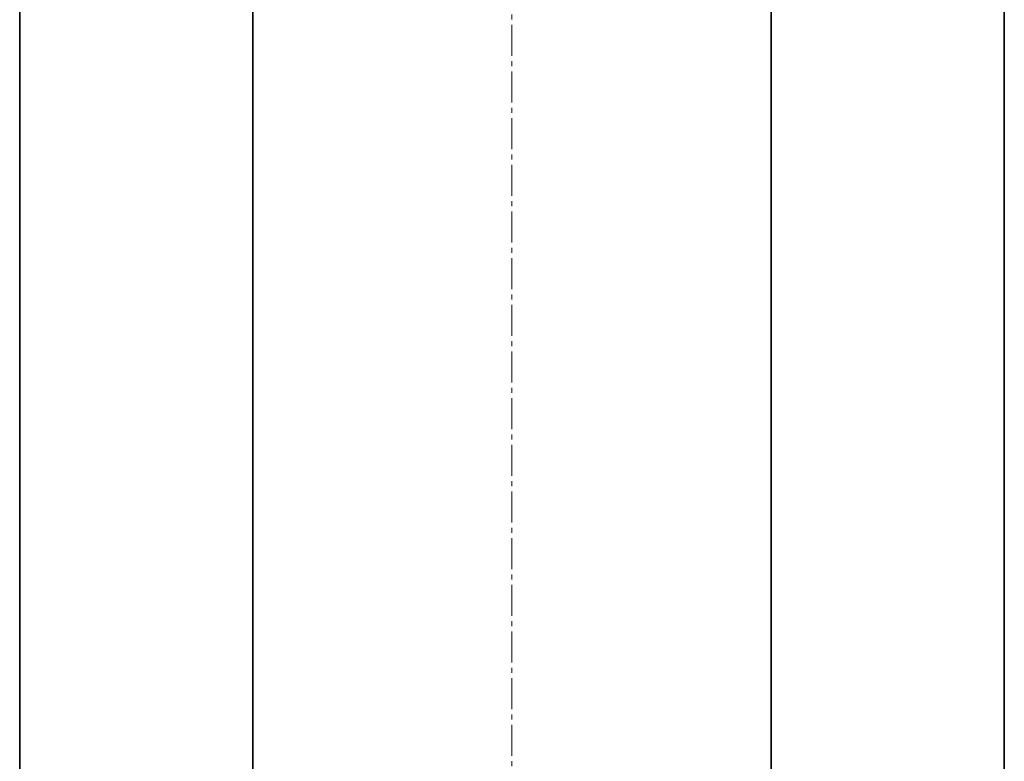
# Model space of a CAD drawing. Header units: millimetres. Extents: x 2945 to 26725, y -1089 to 16127.
# Tile 56 of 150: x 10655 to 11035, y 7328 to 7614. Entities that reach past the tile are written whole.
import ezdxf

# ---------------------------------------------------------------- set-up
doc = ezdxf.new("R2010")
doc.units = ezdxf.units.MM
doc.linetypes.add('点画线', pattern=[18, 12, -2, 2, -2])
doc.layers.add('中心线层', color=1, linetype='点画线', lineweight=18)
doc.layers.add('几何体', color=7, linetype='Continuous', lineweight=35)

msp = doc.modelspace()

# ---------------------------------------------------------------- linework, layer by layer
at = {"layer": '中心线层'}
msp.add_line((10845.254, 7900.461), (10845.254, 5098.61), dxfattribs=at)
at = {"layer": '几何体'}
for p, q in [((10655.254, 5256.852), (10655.254, 7656.852)), ((10745.254, 7656.852), (10745.254, 5256.852)), ((10945.254, 5256.852), (10945.254, 7656.852)), ((11035.254, 7656.852), (11035.254, 5256.852))]:
    msp.add_line(p, q, dxfattribs=at)

doc.saveas('drawing.dxf')
